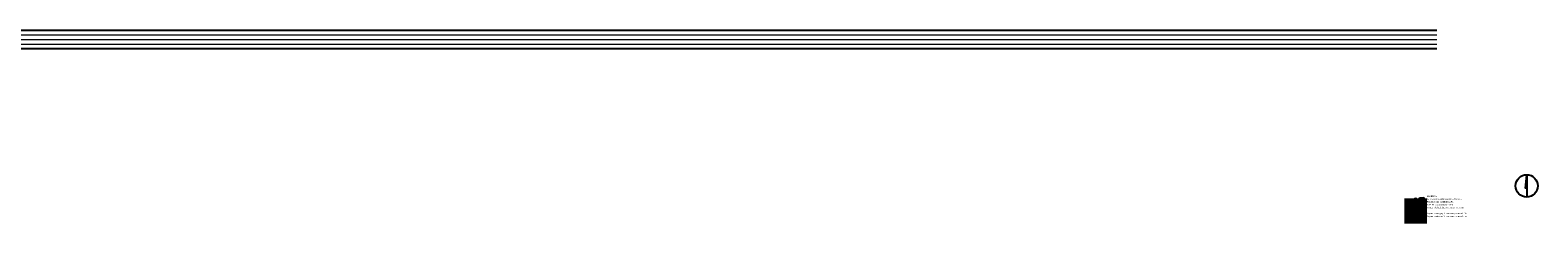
# Model space of a CAD drawing. Header units: millimetres. Extents: x -94648 to 68781, y -29623 to 11990.
# Tile 21 of 181: x -58321 to -37498, y -6830 to -4171. Entities that reach past the tile are written whole.
import ezdxf
from ezdxf.enums import TextEntityAlignment as Align

# ---------------------------------------------------------------- set-up
doc = ezdxf.new("R2010")
doc.units = ezdxf.units.MM
doc.linetypes.add('BUD', pattern=[0])
for name, color, linetype, lineweight in [('cienkie', 3, 'Continuous', 20), ('IE_ATRYBUTY_ BLOCK_1', 7, 'Continuous', 18), ('IE_ATRYBUTY_ BLOCK_2', 7, 'Continuous', 18), ('IE_gniazda', 3, 'Continuous', 20), ('IE_OPIS_legenda', 7, 'Continuous', 18), ('IE_rozdzielnice', 1, 'Continuous', 25), ('IE_urzadzenia', 30, 'Continuous', 25)]:
    doc.layers.add(name, color=color, linetype=linetype, lineweight=lineweight)
doc.layers.add('GRUBE', color=1, linetype='Continuous')
doc.styles.add('ROMANS', font='romans.shx', dxfattribs={"width": 0.75, "height": 10})
doc.styles.get("Standard").update_dxf_attribs({"font": 'arial.ttf'})

# ---------------------------------------------------------------- blocks, each defined once
blk = doc.blocks.new('n')
at = {"linetype": 'BUD'}
h = blk.add_hatch(color=8, dxfattribs=at)
h.dxf.hatch_style = 1
h.paths.add_polyline_path([(11822, -6435), (11883, -5816), (11883, -6435)])
at = {"color": 8, "linetype": 'BUD'}
for points in [[(11883, -6435), (11822, -6435), (11883, -5816)], [(11883, -5816), (11883, -6841)]]:
    blk.add_lwpolyline(points, dxfattribs=at)
blk.add_circle((11883, -6329), 513, dxfattribs=at)
blk = doc.blocks.new('rozdzielnica')
h = blk.add_hatch(color=256)
h.paths.add_polyline_path([(-290, -10), (-290, -240), (290, -240), (290, -10)], flags=16)
h.paths.add_polyline_path([(-300, 0), (-300, -250), (300, -250), (300, 0)])
blk.add_hatch(color=256).paths.add_polyline_path([(-290, -240), (290, -10), (290, -240)])
blk.add_line((290, -10), (-290, -240))
for points in [[(-300, 0), (300, 0), (300, -250), (-300, -250)], [(-290, -10), (290, -10), (290, -240), (-290, -240)]]:
    blk.add_lwpolyline(points, close=True)
at = {"layer": 'IE_ATRYBUTY_ BLOCK_1', "style": 'ROMANS', "width": 0.7, "flags": 8}
blk.add_attdef('TYP', text='', height=200, dxfattribs=at).set_placement((0, -399), align=Align.MIDDLE_CENTER)
at = {"layer": 'IE_ATRYBUTY_ BLOCK_2', "style": 'ROMANS', "width": 0.6, "flags": 8}
for tag, p in [('OPIS1', (0, -601)), ('OPIS2', (0, -801))]:
    blk.add_attdef(tag, text='', height=150, dxfattribs=at).set_placement(p, align=Align.MIDDLE_CENTER)
blk = doc.blocks.new('urzadzenie_ogolne')
blk.add_hatch(color=256).paths.add_polyline_path([(-262, -401), (-241, -325), (-199, -353)])
for p, q in [((-139, -72), (-278, -236)), ((-278, -236), (-89, -162)), ((-89, -162), (-262, -401)), ((-241, -325), (-262, -401)), ((-262, -401), (-199, -353)), ((-241, -325), (-199, -353)), ((-42, -250), (308, -250))]:
    blk.add_line(p, q)
at = {"const_width": 10}
blk.add_lwpolyline([(-325, 0), (325, 0), (325, -450), (-325, -450), (-325, 0)], dxfattribs=at)
at = {"layer": 'IE_ATRYBUTY_ BLOCK_1', "style": 'ROMANS', "width": 0.6, "flags": 8}
blk.add_attdef('TYP', text='', height=200, dxfattribs=at).set_placement((118, -225), align=Align.CENTER)
at = {"layer": 'IE_ATRYBUTY_ BLOCK_2', "style": 'ROMANS', "width": 0.6, "flags": 8}
for tag, p in [('OPIS2', (0, -635)), ('OPIS1', (118, -425))]:
    blk.add_attdef(tag, text='', height=150, dxfattribs=at).set_placement(p, align=Align.CENTER)
blk = doc.blocks.new('przylacze 1f')
blk.add_hatch(color=256).paths.add_polyline_path([(38, -48), (-41, -94, 0.2252887), (-4, -128)])
for p, q in [((0, -86), (-215, -302)), ((-176, -312), (-176, -212)), ((-148, -283), (-148, -183)), ((-121, -256), (-121, -156)), ((38, -48), (-41, -94)), ((38, -48), (-4, -128))]:
    blk.add_line(p, q)
blk.add_circle((0, -76), 76)
at = {"layer": 'IE_ATRYBUTY_ BLOCK_1', "style": 'ROMANS', "width": 0.7, "flags": 8}
blk.add_attdef('TYP', text='', height=200, dxfattribs=at).set_placement((4, 19), align=Align.CENTER)
at = {"layer": 'IE_ATRYBUTY_ BLOCK_2', "style": 'ROMANS', "width": 0.6, "flags": 8}
for tag, p in [('OPIS1', (3, -446)), ('OPIS2', (3, -632))]:
    blk.add_attdef(tag, text='', height=150, dxfattribs=at).set_placement(p, align=Align.CENTER)
blk = doc.blocks.new('przylacze 3f')
blk.add_hatch(color=256).paths.add_polyline_path([(40, -47), (-40, -93, 0.2252887), (-3, -127)])
for p, q in [((0, -86), (-276, -363)), ((-228, -363), (-228, -263)), ((-204, -339), (-204, -239)), ((-176, -312), (-176, -212)), ((-148, -283), (-148, -183)), ((-121, -256), (-121, -156)), ((40, -47), (-40, -93)), ((40, -47), (-3, -127))]:
    blk.add_line(p, q)
blk.add_circle((0, -76), 76)
at = {"layer": 'IE_ATRYBUTY_ BLOCK_1', "style": 'ROMANS', "width": 0.7, "flags": 8}
blk.add_attdef('TYP', text='', height=200, dxfattribs=at).set_placement((4, 19), align=Align.CENTER)
at = {"layer": 'IE_ATRYBUTY_ BLOCK_2', "style": 'ROMANS', "width": 0.6, "flags": 8}
for tag, p in [('OPIS1', (3, -446)), ('OPIS2', (3, -632)), ('OPIS3', (3, -818))]:
    blk.add_attdef(tag, text='', height=150, dxfattribs=at).set_placement(p, align=Align.CENTER)

msp = doc.modelspace()

# ---------------------------------------------------------------- linework, layer by layer
at = {"layer": 'cienkie'}
for p, q in [((-82894.21505, -4235.20487), (-38894.21505, -4235.20487)), ((-82894.21505, -4299.20487), (-38894.21505, -4299.20487)), ((-82894.21505, -4299.20487), (-38894.21505, -4299.20487)), ((-82894.21505, -4363.20487), (-38894.21505, -4363.20487))]:
    msp.add_line(p, q, dxfattribs=at)
at = {"layer": 'Defpoints'}
for p, q in [((-39030.57224, -6509.76074), (-39339.27767, -6509.76074)), ((-39030.57224, -6529.76074), (-39339.27767, -6529.76074)), ((-39030.57224, -6549.76074), (-39339.27767, -6549.76074)), ((-39030.57224, -6569.76074), (-39339.27767, -6569.76074)), ((-39030.57224, -6589.76074), (-39339.27767, -6589.76074)), ((-39030.57224, -6609.76074), (-39339.27767, -6609.76074)), ((-39030.57224, -6629.76074), (-39339.27767, -6629.76074)), ((-39030.57224, -6649.76074), (-39339.27767, -6649.76074)), ((-39030.57224, -6669.76074), (-39339.27767, -6669.76074)), ((-39030.57224, -6689.76074), (-39339.27767, -6689.76074)), ((-39030.57224, -6709.76074), (-39339.27767, -6709.76074)), ((-39030.57224, -6729.76074), (-39339.27767, -6729.76074)), ((-39030.57224, -6749.76074), (-39339.27767, -6749.76074)), ((-39030.57224, -6769.76074), (-39339.27767, -6769.76074)), ((-39030.57224, -6789.76074), (-39339.27767, -6789.76074)), ((-39030.57224, -6809.76074), (-39339.27767, -6809.76074)), ((-39030.57224, -6829.76074), (-39339.27767, -6829.76074))]:
    msp.add_line(p, q, dxfattribs=at)
at = {"layer": 'GRUBE'}
for p, q in [((-82894.21505, -4171.20487), (-38894.21505, -4171.20487)), ((-86894.21505, -4424.83521), (-38894.21505, -4424.83521))]:
    msp.add_line(p, q, dxfattribs=at)

# ---------------------------------------------------------------- block references
at = {"color": 8, "linetype": 'BUD', "xscale": 0.3, "yscale": 0.3, "zscale": 0.3}
msp.add_blockref('n', (-41216.83082, -4421.57377), dxfattribs=at)
at = {"layer": 'IE_gniazda', "xscale": 0.1, "yscale": 0.1, "zscale": 0.1}
for name, p in [('przylacze 3f', (-39100.54394, -6732.15621)), ('przylacze 1f', (-39100.54394, -6692.15621))]:
    msp.add_blockref(name, p, dxfattribs=at)
at = {"layer": 'IE_rozdzielnice'}
ref = msp.add_blockref('rozdzielnica', (-39104.26672, -6565.76074), dxfattribs=dict(at, xscale=0.1, yscale=0.1, zscale=0.1))
ref.add_attrib('TYP', 'INW1', dxfattribs={"layer": 'IE_ATRYBUTY_ BLOCK_1', "height": 20, "style": 'ROMANS', "width": 0.7}).set_placement((-39187.55027, -6579.76074), align=Align.MIDDLE_CENTER)
ref = msp.add_blockref('rozdzielnica', (-39104.26672, -6485.76074), dxfattribs=dict(at, xscale=0.1, yscale=0.1, zscale=0.1))
ref.add_attrib('TYP', 'RG', dxfattribs={"layer": 'IE_ATRYBUTY_ BLOCK_1', "height": 20, "style": 'ROMANS', "width": 0.7}).set_placement((-39187.55027, -6499.76074), align=Align.MIDDLE_CENTER)
ref = msp.add_blockref('rozdzielnica', (-39104.26672, -6525.76074), dxfattribs=dict(at, xscale=0.1, yscale=0.1, zscale=0.1))
ref.add_attrib('TYP', 'R1', dxfattribs={"layer": 'IE_ATRYBUTY_ BLOCK_1', "height": 20, "style": 'ROMANS', "width": 0.7}).set_placement((-39187.55027, -6539.76074), align=Align.MIDDLE_CENTER)
at = {"layer": 'IE_urzadzenia', "xscale": 0.1, "yscale": 0.1, "zscale": 0.1}
msp.add_blockref('urzadzenie_ogolne', (-39104.26672, -6604.76074), dxfattribs=at).add_auto_attribs({'TYP': 'PC'})

# ---------------------------------------------------------------- texts
at = {"layer": 'IE_OPIS_legenda'}
for s, p in [('LEGENDA:', (-39030.57224, -6472.69596)), ('Istniejąca rozdzielnica główna budynku', (-39030.57224, -6509.76074)), ('Projektowana rozdzielnica R1', (-39030.57224, -6549.76074)), ('Inwerter fotowoltaiczny 12kW', (-39030.57224, -6589.76074)), ('Pompa ciepła, jednostka wewn. lub zewn.', (-39030.57224, -6629.76074)), ('Wypust zasilający 1f z rezerwą przewodu 3m', (-39030.57224, -6709.76074)), ('Wypust zasilający 1f z rezerwą przewodu 3m', (-39030.57224, -6749.76074))]:
    msp.add_text(s, height=20, dxfattribs=at).set_placement(p)

doc.saveas('drawing.dxf')
